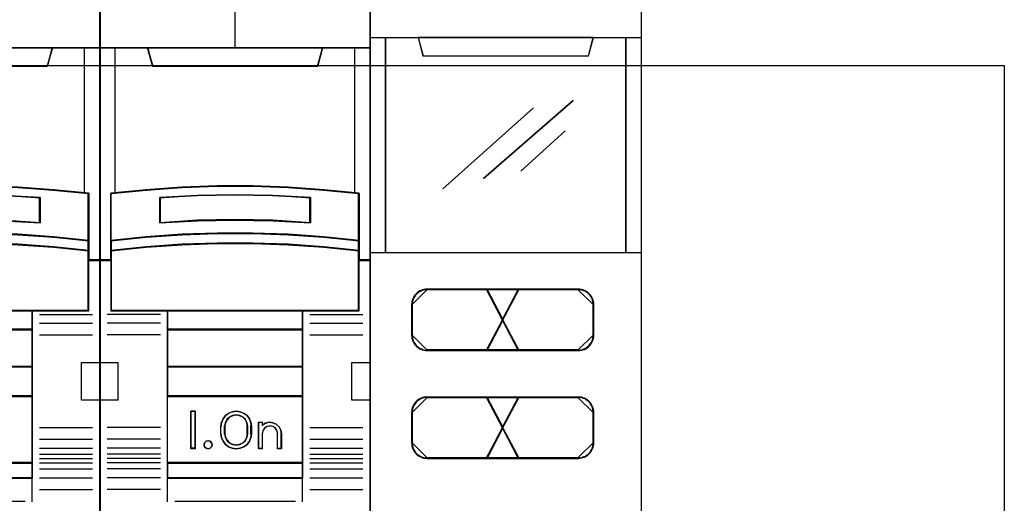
# Model space of a CAD drawing. Header units: millimetres. Extents: x 203 to 3426, y 719 to 2381.
# Tile 86 of 185: x 2552.93 to 2559.7, y 1114.57 to 1117.9. Entities that reach past the tile are written whole.
import ezdxf

# ---------------------------------------------------------------- set-up
doc = ezdxf.new("R2010")
doc.units = ezdxf.units.MM
doc.layers.add('45', color=7, linetype='Continuous')
doc.layers.add('E_Legrand_obudowy', color=7, linetype='Continuous')

# ---------------------------------------------------------------- blocks, each defined once
blk = doc.blocks.new('XL3 160 wnękowa 6x24M')
at = {"layer": 'E_Legrand_obudowy'}
blk.add_lwpolyline([(-215.641, -325.091), (215.545, -325.091), (215.545, -370.033), (-215.641, -370.033), (-215.641, -325.091)], dxfattribs=at)
blk = doc.blocks.new('S301 TX3')
at = {"layer": '45', "color": 7}
for points in [[(17.986, 40.875), (0, 40.875), (0, -40.875), (17.986, -40.875), (17.986, 40.875)], [(7.813, 12.971), (10.173, 12.971), (12.533, 12.883), (14.887, 12.718), (17.241, 12.488), (17.241, 9.351), (17.241, 8.681), (17.241, 8.049), (17.986, 8.049), (17.986, 22.167), (16.985, 22.167), (14.809, 22.167), (14.492, 20.986), (3.495, 20.986), (3.178, 22.167), (1.002, 22.167), (0, 22.167), (0, 8.049), (0.746, 8.049), (0.746, 8.681), (0.746, 9.351), (0.746, 12.488), (3.089, 12.718), (5.454, 12.883), (7.813, 12.971)], [(3.487, 20.951), (14.498, 20.951), (14.815, 22.167), (8.987, 22.167), (3.169, 22.167), (3.487, 20.951)], [(12.532, 9.752), (14.887, 9.591), (17.241, 9.348), (17.241, 12.508), (14.887, 12.741), (12.532, 12.907), (10.172, 12.995), (7.812, 12.995), (5.452, 12.907), (3.087, 12.741), (0.744, 12.508), (0.744, 9.348), (3.087, 9.591), (5.452, 9.752), (7.812, 9.835), (10.172, 9.835), (12.532, 9.752)], [(13.998, 12.22), (13.998, 10.547), (11.495, 10.687), (8.987, 10.732), (6.489, 10.687), (3.986, 10.547), (3.986, 12.22), (6.489, 12.365), (8.987, 12.41), (11.495, 12.365), (13.998, 12.22)], [(11.495, 10.687), (13.998, 10.547), (13.998, 12.22), (11.495, 12.365), (8.987, 12.41), (6.489, 12.365), (3.986, 12.22), (3.986, 10.547), (6.489, 10.687), (8.987, 10.732), (11.495, 10.687)], [(14.887, 9.618), (12.532, 9.782), (10.172, 9.867), (7.812, 9.867), (5.452, 9.782), (3.087, 9.618), (0.744, 9.368), (0.744, 8.678), (3.087, 8.927), (5.452, 9.091), (7.812, 9.176), (10.172, 9.176), (12.532, 9.091), (14.887, 8.927), (17.241, 8.678), (17.241, 9.368), (14.887, 9.618)], [(12.532, 9.116), (10.172, 9.199), (7.812, 9.199), (5.452, 9.116), (3.087, 8.956), (0.744, 8.712), (0.744, 8.077), (0.744, 4.686), (4.495, 4.686), (13.49, 4.686), (17.241, 4.686), (17.241, 8.077), (17.241, 8.712), (14.887, 8.956), (12.532, 9.116)], [(4.486, 3.43), (13.498, 3.43), (13.498, 4.723), (4.486, 4.723), (4.486, 3.43)], [(13.498, 3.468), (4.486, 3.468), (4.486, 0.964), (13.498, 0.964), (13.498, 3.468)], [(13.498, 1.004), (4.486, 1.004), (4.486, -1.002), (13.498, -1.002), (13.498, 1.004)], [(4.486, -5.434), (13.498, -5.434), (13.498, -0.964), (4.486, -0.964), (4.486, -5.434)], [(6.346, -1.977), (6.346, -4.481), (6.052, -4.481), (6.052, -1.977), (6.346, -1.977)], [(10.049, -2.723), (10.089, -2.973), (10.089, -3.485), (10.049, -3.735), (9.942, -3.98), (9.789, -4.191), (9.58, -4.342), (9.331, -4.442), (9.07, -4.481), (8.804, -4.442), (8.556, -4.342), (8.352, -4.191), (8.193, -3.98), (8.086, -3.735), (8.046, -3.485), (8.046, -2.973), (8.086, -2.723), (8.193, -2.478), (8.352, -2.267), (8.556, -2.116), (8.804, -2.016), (9.07, -1.977), (9.331, -2.016), (9.58, -2.116), (9.789, -2.267), (9.942, -2.478), (10.049, -2.723)], [(9.834, -3.486), (9.834, -2.972), (9.794, -2.749), (9.692, -2.536), (9.515, -2.369), (9.304, -2.262), (9.07, -2.223), (8.831, -2.262), (8.62, -2.369), (8.443, -2.536), (8.341, -2.749), (8.301, -2.972), (8.301, -3.486), (8.341, -3.71), (8.443, -3.922), (8.62, -4.09), (8.831, -4.196), (9.07, -4.229), (9.304, -4.196), (9.515, -4.09), (9.692, -3.922), (9.794, -3.71), (9.834, -3.486)], [(11.012, -2.773), (11.263, -2.717), (11.502, -2.74), (11.736, -2.84), (11.918, -3.014), (12.043, -3.232), (12.083, -3.479), (12.083, -4.481), (11.821, -4.481), (11.821, -3.479), (11.781, -3.277), (11.679, -3.115), (11.513, -3.003), (11.308, -2.964), (11.115, -3.003), (10.955, -3.115), (10.836, -3.277), (10.802, -3.479), (10.802, -4.481), (10.551, -4.481), (10.551, -2.717), (10.802, -2.717), (10.802, -2.908), (11.012, -2.773)], [(7.432, -4.079), (7.468, -4.209), (7.432, -4.339), (7.336, -4.439), (7.205, -4.481), (7.062, -4.439), (6.972, -4.339), (6.93, -4.209), (6.972, -4.079), (7.062, -3.979), (7.205, -3.949), (7.336, -3.979), (7.432, -4.079)], [(13.498, -5.395), (4.486, -5.395), (4.486, -6.42), (13.498, -6.42), (13.498, -5.395)]]:
    blk.add_lwpolyline(points, close=True, dxfattribs=at)
at = {"layer": '45', "color": 139}
for points in [[(17.986, 40.875), (0, 40.875), (0, -40.875), (17.986, -40.875), (17.986, 40.875)], [(12.525, 9.098), (10.17, 9.181), (7.815, 9.181), (5.46, 9.098), (3.1, 8.94), (0.761, 8.698), (0.761, 8.068), (0.761, 4.703), (4.505, 4.703), (13.48, 4.703), (17.223, 4.703), (17.223, 8.068), (17.223, 8.698), (14.874, 8.94), (12.525, 9.098)], [(7.468, -4.209), (7.432, -4.079), (7.336, -3.979), (7.205, -3.949), (7.062, -3.979), (6.972, -4.079), (6.93, -4.209), (6.972, -4.339), (7.062, -4.439), (7.205, -4.481), (7.336, -4.439), (7.432, -4.339), (7.468, -4.209)]]:
    blk.add_lwpolyline(points, close=True, dxfattribs=at)
at = {"layer": '45', "color": 59}
for points in [[(17.967, 40.857), (0.018, 40.857), (0.018, -40.855), (17.967, -40.855), (17.967, 40.857)], [(7.815, 12.977), (10.17, 12.977), (12.524, 12.889), (14.873, 12.725), (17.223, 12.494), (17.223, 9.366), (17.223, 8.697), (17.223, 8.067), (17.967, 8.067), (17.967, 22.149), (16.967, 22.149), (14.796, 22.149), (14.479, 20.971), (3.505, 20.971), (3.189, 22.149), (1.018, 22.149), (0.018, 22.149), (0.018, 8.067), (0.762, 8.067), (0.762, 8.697), (0.762, 9.366), (0.762, 12.494), (3.1, 12.725), (5.46, 12.889), (7.815, 12.977)], [(3.487, 20.951), (14.498, 20.951), (14.815, 22.167), (8.987, 22.167), (3.169, 22.167), (3.487, 20.951)], [(12.532, 9.752), (14.887, 9.591), (17.241, 9.348), (17.241, 12.508), (14.887, 12.741), (12.532, 12.907), (10.172, 12.995), (7.812, 12.995), (5.452, 12.907), (3.087, 12.741), (0.744, 12.508), (0.744, 9.348), (3.087, 9.591), (5.452, 9.752), (7.812, 9.835), (10.172, 9.835), (12.532, 9.752)], [(13.998, 12.22), (13.998, 10.547), (11.495, 10.687), (8.987, 10.732), (6.489, 10.687), (3.986, 10.547), (3.986, 12.22), (6.489, 12.365), (8.987, 12.41), (11.495, 12.365), (13.998, 12.22)], [(11.495, 10.687), (13.998, 10.547), (13.998, 12.22), (11.495, 12.365), (8.987, 12.41), (6.489, 12.365), (3.986, 12.22), (3.986, 10.547), (6.489, 10.687), (8.987, 10.732), (11.495, 10.687)], [(11.486, 10.702), (13.98, 10.565), (13.98, 12.205), (11.486, 12.348), (8.987, 12.392), (6.498, 12.348), (4.004, 12.205), (4.004, 10.565), (6.498, 10.702), (8.987, 10.746), (11.486, 10.702)], [(14.887, 9.618), (12.532, 9.782), (10.172, 9.867), (7.812, 9.867), (5.452, 9.782), (3.087, 9.618), (0.744, 9.368), (0.744, 8.678), (3.087, 8.927), (5.452, 9.091), (7.812, 9.176), (10.172, 9.176), (12.532, 9.091), (14.887, 8.927), (17.241, 8.678), (17.241, 9.368), (14.887, 9.618)], [(14.874, 9.608), (12.525, 9.766), (10.17, 9.849), (7.815, 9.849), (5.46, 9.766), (3.1, 9.608), (0.761, 9.366), (0.761, 8.698), (3.1, 8.939), (5.46, 9.098), (7.815, 9.18), (10.17, 9.18), (12.525, 9.098), (14.874, 8.939), (17.223, 8.698), (17.223, 9.366), (14.874, 9.608)], [(12.532, 9.116), (10.172, 9.199), (7.812, 9.199), (5.452, 9.116), (3.087, 8.956), (0.744, 8.712), (0.744, 8.077), (0.744, 4.686), (4.495, 4.686), (13.49, 4.686), (17.241, 4.686), (17.241, 8.077), (17.241, 8.712), (14.887, 8.956), (12.532, 9.116)], [(4.486, 3.43), (13.498, 3.43), (13.498, 4.723), (4.486, 4.723), (4.486, 3.43)], [(4.504, 3.448), (13.48, 3.448), (13.48, 4.705), (4.504, 4.705), (4.504, 3.448)], [(13.498, 3.468), (4.486, 3.468), (4.486, 0.964), (13.498, 0.964), (13.498, 3.468)], [(13.48, 3.45), (4.504, 3.45), (4.504, 0.982), (13.48, 0.982), (13.48, 3.45)], [(13.498, 1.004), (4.486, 1.004), (4.486, -1.002), (13.498, -1.002), (13.498, 1.004)], [(13.48, 0.984), (4.504, 0.984), (4.504, -0.984), (13.48, -0.984), (13.48, 0.984)], [(4.486, -5.434), (13.498, -5.434), (13.498, -0.964), (4.486, -0.964), (4.486, -5.434)], [(6.346, -1.977), (6.346, -4.481), (6.052, -4.481), (6.052, -1.977), (6.346, -1.977)], [(10.049, -2.723), (10.089, -2.973), (10.089, -3.485), (10.049, -3.735), (9.942, -3.98), (9.789, -4.191), (9.58, -4.342), (9.331, -4.442), (9.07, -4.481), (8.804, -4.442), (8.556, -4.342), (8.352, -4.191), (8.193, -3.98), (8.086, -3.735), (8.046, -3.485), (8.046, -2.973), (8.086, -2.723), (8.193, -2.478), (8.352, -2.267), (8.556, -2.116), (8.804, -2.016), (9.07, -1.977), (9.331, -2.016), (9.58, -2.116), (9.789, -2.267), (9.942, -2.478), (10.049, -2.723)], [(9.834, -3.486), (9.834, -2.972), (9.794, -2.749), (9.692, -2.536), (9.515, -2.369), (9.304, -2.262), (9.07, -2.223), (8.831, -2.262), (8.62, -2.369), (8.443, -2.536), (8.341, -2.749), (8.301, -2.972), (8.301, -3.486), (8.341, -3.71), (8.443, -3.922), (8.62, -4.09), (8.831, -4.196), (9.07, -4.229), (9.304, -4.196), (9.515, -4.09), (9.692, -3.922), (9.794, -3.71), (9.834, -3.486)], [(9.815, -3.48), (9.815, -2.976), (9.776, -2.757), (9.676, -2.548), (9.504, -2.384), (9.298, -2.28), (9.07, -2.241), (8.837, -2.28), (8.632, -2.384), (8.459, -2.548), (8.359, -2.757), (8.32, -2.976), (8.32, -3.48), (8.359, -3.7), (8.459, -3.908), (8.632, -4.073), (8.837, -4.177), (9.07, -4.21), (9.298, -4.177), (9.504, -4.073), (9.676, -3.908), (9.776, -3.7), (9.815, -3.48)], [(11.012, -2.773), (11.263, -2.717), (11.502, -2.74), (11.736, -2.84), (11.918, -3.014), (12.043, -3.232), (12.083, -3.479), (12.083, -4.481), (11.821, -4.481), (11.821, -3.479), (11.781, -3.277), (11.679, -3.115), (11.513, -3.003), (11.308, -2.964), (11.115, -3.003), (10.955, -3.115), (10.836, -3.277), (10.802, -3.479), (10.802, -4.481), (10.551, -4.481), (10.551, -2.717), (10.802, -2.717), (10.802, -2.908), (11.012, -2.773)], [(7.432, -4.079), (7.468, -4.209), (7.432, -4.339), (7.336, -4.439), (7.205, -4.481), (7.062, -4.439), (6.972, -4.339), (6.93, -4.209), (6.972, -4.079), (7.062, -3.979), (7.205, -3.949), (7.336, -3.979), (7.432, -4.079)], [(13.498, -5.395), (4.486, -5.395), (4.486, -6.42), (13.498, -6.42), (13.498, -5.395)], [(13.48, -5.415), (4.504, -5.415), (4.504, -6.402), (13.48, -6.402), (13.48, -5.415)]]:
    blk.add_lwpolyline(points, close=True, dxfattribs=at)
at = {"layer": '45', "color": 139}
for points in [[(8.967, 29.354), (8.967, 22.129)], [(0, 22.167), (17.986, 22.167)], [(3.169, 22.167), (3.526, 20.951)], [(14.815, 22.167), (14.46, 20.951)], [(3.487, 20.989), (14.498, 20.989)], [(17.241, 12.476), (14.887, 12.724), (12.532, 12.901), (10.172, 12.995), (7.812, 12.995), (5.452, 12.901), (3.087, 12.724), (0.744, 12.476)], [(0.744, 12.514), (0.744, 4.686)], [(17.203, 4.686), (17.203, 12.514)], [(13.998, 12.185), (11.495, 12.357), (8.987, 12.41), (6.489, 12.357), (3.986, 12.185)], [(3.986, 10.547), (3.986, 12.223)], [(13.961, 10.547), (13.961, 12.223)], [(13.998, 10.547), (11.495, 10.713), (8.987, 10.766), (6.489, 10.713), (3.986, 10.547)], [(17.241, 9.348), (14.887, 9.607), (12.532, 9.778), (10.172, 9.867), (7.812, 9.867), (5.452, 9.778), (3.087, 9.607), (0.744, 9.348)], [(17.241, 8.678), (14.887, 8.938), (12.532, 9.11), (10.172, 9.199), (7.812, 9.199), (5.452, 9.11), (3.087, 8.938), (0.744, 8.678)], [(0.783, 8.087), (0, 8.087)], [(17.986, 8.087), (17.203, 8.087)], [(17.241, 4.723), (0.744, 4.723)], [(4.486, 4.723), (4.486, -6.42)], [(4.486, 4.723), (13.498, 4.723)], [(13.461, 4.723), (13.461, -6.42)], [(4.026, 4.459), (0.5, 4.459)], [(13.961, 4.459), (17.487, 4.459)], [(4.026, 3.874), (0.5, 3.874)], [(4.486, 3.468), (13.498, 3.468)], [(13.961, 3.874), (17.487, 3.874)], [(4.026, 3.091), (0.5, 3.091)], [(13.961, 3.091), (17.487, 3.091)], [(0, 1.25), (1.233, 1.25)], [(1.193, 1.25), (1.193, -1.254)], [(4.486, 1.004), (13.498, 1.004)], [(16.754, -1.254), (16.754, 1.25)], [(16.754, 1.25), (17.986, 1.25)], [(0, -1.216), (1.233, -1.216)], [(4.486, -0.964), (13.498, -0.964)], [(16.754, -1.216), (17.986, -1.216)], [(6.346, -1.977), (6.052, -1.977)], [(6.052, -1.977), (6.052, -4.481)], [(6.308, -1.977), (6.308, -4.481)], [(10.089, -2.996), (10.049, -2.74), (9.942, -2.489), (9.789, -2.273), (9.58, -2.12), (9.331, -2.017), (9.07, -1.977), (8.804, -2.017), (8.556, -2.12), (8.352, -2.273), (8.193, -2.489), (8.086, -2.74), (8.046, -2.996)], [(9.834, -2.996), (9.794, -2.765), (9.692, -2.546), (9.515, -2.373), (9.304, -2.264), (9.07, -2.223), (8.831, -2.264), (8.62, -2.373), (8.443, -2.546), (8.341, -2.765), (8.301, -2.996)], [(4.026, -3.051), (0.5, -3.051)], [(8.046, -3.5), (8.046, -2.958)], [(8.301, -3.5), (8.301, -2.958)], [(9.795, -3.5), (9.795, -2.958)], [(10.051, -3.5), (10.051, -2.958)], [(10.551, -2.717), (10.834, -2.717)], [(10.551, -2.717), (10.551, -4.481)], [(10.795, -2.717), (10.795, -2.942)], [(12.083, -3.5), (12.043, -3.247), (11.917, -3.022), (11.734, -2.844), (11.499, -2.74), (11.258, -2.717), (11.007, -2.775), (10.795, -2.913)], [(11.827, -3.5), (11.786, -3.288), (11.683, -3.117), (11.515, -2.999), (11.308, -2.958), (11.112, -2.999), (10.95, -3.117), (10.829, -3.288), (10.795, -3.5)], [(13.961, -3.051), (17.487, -3.051)], [(4.026, -3.84), (0.5, -3.84)], [(8.046, -3.462), (8.086, -3.718), (8.193, -3.969), (8.352, -4.185), (8.556, -4.339), (8.804, -4.441), (9.07, -4.481), (9.331, -4.441), (9.58, -4.339), (9.789, -4.185), (9.942, -3.969), (10.049, -3.718), (10.089, -3.462)], [(8.301, -3.462), (8.341, -3.693), (8.443, -3.912), (8.62, -4.085), (8.831, -4.195), (9.07, -4.229), (9.304, -4.195), (9.515, -4.085), (9.692, -3.912), (9.794, -3.693), (9.834, -3.462)], [(10.795, -3.462), (10.795, -4.481)], [(11.789, -3.462), (11.789, -4.481)], [(12.044, -3.462), (12.044, -4.481)], [(13.961, -3.84), (17.487, -3.84)], [(4.026, -4.427), (0.5, -4.427)], [(6.346, -4.443), (6.052, -4.443)], [(10.551, -4.443), (10.834, -4.443)], [(11.789, -4.443), (12.083, -4.443)], [(13.961, -4.427), (17.487, -4.427)], [(4.026, -4.826), (0.5, -4.826)], [(4.026, -5.122), (0.5, -5.122)], [(13.961, -4.826), (17.487, -4.826)], [(13.961, -5.122), (17.487, -5.122)], [(4.026, -5.407), (0.5, -5.407)], [(4.026, -5.806), (0.5, -5.806)], [(4.486, -5.395), (13.498, -5.395)], [(13.961, -5.407), (17.487, -5.407)], [(13.961, -5.806), (17.487, -5.806)], [(4.026, -6.399), (0.5, -6.399)], [(4.486, -6.383), (13.498, -6.383)], [(4.486, -6.383), (4.486, -8.003)], [(13.461, -6.383), (13.461, -8.003)], [(13.961, -6.399), (17.487, -6.399)], [(4.026, -7.182), (0.5, -7.182)], [(13.961, -7.182), (17.487, -7.182)], [(4.981, -7.965), (13.004, -7.965)]]:
    blk.add_lwpolyline(points, dxfattribs=at)
at = {"layer": '45', "color": 140}
for points in [[(7.813, 12.971), (10.173, 12.971), (12.533, 12.883), (14.887, 12.718), (17.241, 12.488), (17.241, 9.351), (17.241, 8.681), (17.241, 8.049), (17.986, 8.049), (17.986, 22.167), (16.985, 22.167), (14.809, 22.167), (14.492, 20.986), (3.495, 20.986), (3.178, 22.167), (1.002, 22.167), (0, 22.167), (0, 8.049), (0.746, 8.049), (0.746, 8.681), (0.746, 9.351), (0.746, 12.488), (3.089, 12.718), (5.454, 12.883), (7.813, 12.971)], [(3.506, 20.969), (14.481, 20.969), (14.797, 22.149), (8.988, 22.149), (3.189, 22.149), (3.506, 20.969)]]:
    blk.add_lwpolyline(points, close=True, dxfattribs=at)
for points in [[(1, 22.167), (1, 12.503)], [(16.947, 12.503), (16.947, 22.167)]]:
    blk.add_lwpolyline(points, dxfattribs=at)
blk = doc.blocks.new('L435')
at = {"layer": '45', "color": 7}
for points in [[(0, 41.502), (18.01, 41.502), (18.01, 41.502), (18.01, -41.502), (18.01, -41.502), (0, -41.502), (0, -41.502), (0, 41.502), (0, 41.502)], [(0.004, 41.498), (18.006, 41.498), (18.006, -41.496), (0.004, -41.496), (0.004, 41.498)], [(0, 22.499), (18.01, 22.499), (18.01, 8.193), (0, 8.193), (0, 22.499)], [(0.004, 22.493), (18.006, 22.493), (18.006, 8.198), (0.004, 8.198), (0.004, 22.493)], [(3.182, 22.499), (3.503, 21.29), (3.503, 21.29), (14.506, 21.29), (14.506, 21.29), (14.828, 22.499), (3.182, 22.499)], [(3.186, 22.493), (3.507, 21.295), (14.503, 21.295), (14.824, 22.493), (3.186, 22.493)]]:
    blk.add_lwpolyline(points, close=True, dxfattribs=at)
at = {"layer": '45', "color": 4}
for points in [[(1.003, 22.499), (1.003, 8.193), (1.003, 22.499)], [(16.996, 8.193), (16.996, 22.499), (16.996, 8.193)]]:
    blk.add_lwpolyline(points, close=True, dxfattribs=at)
at = {"layer": '45', "color": 253}
for points in [[(4.825, 12.445), (10.838, 17.821), (4.825, 12.445)], [(7.521, 13.129), (13.482, 18.306), (7.521, 13.129)], [(10.015, 13.619), (12.945, 16.307), (10.015, 13.619)]]:
    blk.add_lwpolyline(points, close=True, dxfattribs=at)
at = {"layer": '45', "color": 1}
for points in [[(3.761, 1.692), (7.761, 1.692), (8.829, 3.729), (7.761, 5.771), (3.761, 5.771), (3.661, 5.766), (3.561, 5.754), (3.466, 5.73), (3.372, 5.694), (3.283, 5.653), (3.201, 5.599), (3.118, 5.54), (3.042, 5.475), (2.983, 5.397), (2.924, 5.32), (2.865, 5.231), (2.823, 5.142), (2.788, 5.047), (2.764, 4.952), (2.753, 4.851), (2.747, 4.75), (2.747, 2.713), (2.753, 2.612), (2.764, 2.512), (2.788, 2.417), (2.823, 2.322), (2.865, 2.232), (2.924, 2.143), (2.983, 2.066), (3.042, 1.989), (3.118, 1.924), (3.201, 1.864), (3.283, 1.811), (3.372, 1.769), (3.466, 1.734), (3.561, 1.71), (3.661, 1.698), (3.761, 1.692)], [(3.791, 5.748), (3.69, 5.742), (3.589, 5.73), (3.494, 5.707), (3.399, 5.671), (3.31, 5.629), (3.227, 5.576), (3.144, 5.516), (3.067, 5.451), (3.007, 5.374), (2.948, 5.297), (2.889, 5.207), (2.847, 5.118), (2.811, 5.023), (2.788, 4.928), (2.776, 4.827), (2.77, 4.726), (3.791, 5.748)], [(3.782, 1.724), (7.742, 1.724), (8.799, 3.729), (7.742, 5.739), (3.782, 5.739), (3.682, 5.733), (3.583, 5.722), (3.49, 5.698), (3.396, 5.663), (3.309, 5.622), (3.227, 5.57), (3.145, 5.511), (3.069, 5.447), (3.011, 5.371), (2.952, 5.295), (2.894, 5.207), (2.853, 5.12), (2.818, 5.026), (2.795, 4.933), (2.783, 4.833), (2.777, 4.734), (2.777, 2.73), (2.783, 2.63), (2.795, 2.531), (2.818, 2.437), (2.853, 2.344), (2.894, 2.256), (2.952, 2.169), (3.011, 2.093), (3.069, 2.017), (3.145, 1.952), (3.227, 1.894), (3.309, 1.841), (3.396, 1.8), (3.49, 1.765), (3.583, 1.742), (3.682, 1.73), (3.782, 1.724)], [(13.821, 5.748), (3.773, 5.748), (13.821, 5.748)], [(7.709, 5.771), (8.798, 3.697), (9.892, 5.771), (7.709, 5.771)], [(7.709, 5.771), (8.798, 3.697), (9.892, 5.771), (7.709, 5.771)], [(7.709, 5.771), (8.798, 3.697), (9.892, 5.771), (7.709, 5.771)], [(8.798, 3.697), (9.892, 5.771), (7.709, 5.771), (8.798, 3.697)], [(7.709, 5.771), (8.798, 3.697), (9.892, 5.771), (7.709, 5.771)], [(7.733, 5.748), (9.868, 1.715), (7.733, 5.748)], [(9.868, 5.748), (7.733, 1.715), (9.868, 5.748)], [(7.74, 5.739), (8.798, 3.727), (9.861, 5.739), (7.74, 5.739)], [(7.74, 5.739), (8.798, 3.727), (9.861, 5.739), (7.74, 5.739)], [(8.765, 3.729), (9.839, 1.692), (13.834, 1.692), (13.934, 1.698), (14.034, 1.71), (14.135, 1.74), (14.229, 1.769), (14.324, 1.817), (14.406, 1.864), (14.483, 1.924), (14.554, 1.989), (14.613, 2.06), (14.672, 2.143), (14.731, 2.227), (14.772, 2.316), (14.807, 2.411), (14.831, 2.506), (14.849, 2.607), (14.855, 2.713), (14.855, 4.75), (14.849, 4.857), (14.831, 4.958), (14.807, 5.053), (14.772, 5.148), (14.731, 5.237), (14.672, 5.32), (14.613, 5.403), (14.554, 5.475), (14.483, 5.54), (14.406, 5.599), (14.324, 5.647), (14.229, 5.694), (14.135, 5.724), (14.034, 5.754), (13.934, 5.766), (13.834, 5.771), (9.839, 5.771), (8.765, 3.729)], [(8.797, 3.729), (9.86, 1.724), (13.814, 1.724), (13.913, 1.73), (14.012, 1.742), (14.112, 1.771), (14.205, 1.8), (14.299, 1.847), (14.38, 1.894), (14.456, 1.952), (14.526, 2.017), (14.585, 2.087), (14.643, 2.169), (14.702, 2.25), (14.742, 2.338), (14.777, 2.432), (14.801, 2.525), (14.818, 2.624), (14.824, 2.73), (14.824, 4.734), (14.818, 4.839), (14.801, 4.939), (14.777, 5.032), (14.742, 5.126), (14.702, 5.213), (14.643, 5.295), (14.585, 5.377), (14.526, 5.447), (14.456, 5.511), (14.38, 5.57), (14.299, 5.616), (14.205, 5.663), (14.112, 5.692), (14.012, 5.722), (13.913, 5.733), (13.814, 5.739), (9.86, 5.739), (8.797, 3.729)], [(14.831, 4.726), (14.825, 4.833), (14.808, 4.934), (14.784, 5.029), (14.748, 5.124), (14.707, 5.213), (14.647, 5.297), (14.588, 5.38), (14.529, 5.451), (14.457, 5.516), (14.38, 5.576), (14.297, 5.623), (14.202, 5.671), (14.107, 5.701), (14.006, 5.73), (13.906, 5.742), (13.805, 5.748), (14.831, 4.726)], [(2.77, 4.742), (2.77, 2.721), (2.77, 4.742)], [(14.813, 2.721), (14.813, 4.742), (14.813, 2.721)], [(9.892, 1.692), (8.798, 3.761), (7.709, 1.692), (9.892, 1.692)], [(9.892, 1.692), (8.798, 3.761), (7.709, 1.692), (9.892, 1.692)], [(8.798, 3.761), (7.709, 1.692), (9.892, 1.692), (8.798, 3.761)], [(9.892, 1.692), (8.798, 3.761), (7.709, 1.692), (9.892, 1.692)], [(8.798, 3.761), (7.709, 1.692), (9.892, 1.692), (8.798, 3.761)], [(9.861, 1.724), (8.798, 3.729), (7.74, 1.724), (9.861, 1.724)], [(9.861, 1.724), (8.798, 3.729), (7.74, 1.724), (9.861, 1.724)], [(8.798, 3.729), (7.74, 1.724), (9.861, 1.724), (8.798, 3.729)], [(9.861, 1.724), (8.798, 3.729), (7.74, 1.724), (9.861, 1.724)], [(8.798, 3.729), (7.74, 1.724), (9.861, 1.724), (8.798, 3.729)], [(2.77, 2.738), (2.776, 2.637), (2.788, 2.536), (2.811, 2.44), (2.847, 2.345), (2.889, 2.256), (2.948, 2.167), (3.007, 2.09), (3.067, 2.013), (3.144, 1.947), (3.227, 1.888), (3.31, 1.834), (3.399, 1.793), (3.494, 1.757), (3.589, 1.733), (3.69, 1.721), (3.791, 1.715), (2.77, 2.738)], [(13.805, 1.715), (13.906, 1.721), (14.006, 1.733), (14.107, 1.763), (14.202, 1.793), (14.297, 1.84), (14.38, 1.888), (14.457, 1.947), (14.529, 2.013), (14.588, 2.084), (14.647, 2.167), (14.707, 2.25), (14.748, 2.339), (14.784, 2.434), (14.808, 2.53), (14.825, 2.631), (14.831, 2.738), (13.805, 1.715)], [(13.821, 1.733), (3.773, 1.733), (13.821, 1.733)], [(7.742, -1.424), (3.782, -1.424), (3.682, -1.43), (3.583, -1.442), (3.49, -1.465), (3.396, -1.5), (3.309, -1.541), (3.227, -1.594), (3.145, -1.652), (3.069, -1.717), (3.011, -1.793), (2.952, -1.869), (2.894, -1.956), (2.853, -2.044), (2.818, -2.138), (2.795, -2.231), (2.783, -2.331), (2.777, -2.43), (2.777, -4.435), (2.783, -4.535), (2.795, -4.634), (2.818, -4.728), (2.853, -4.821), (2.894, -4.909), (2.952, -4.991), (3.011, -5.073), (3.069, -5.149), (3.145, -5.213), (3.227, -5.271), (3.309, -5.324), (3.396, -5.365), (3.49, -5.4), (3.583, -5.423), (3.682, -5.435), (3.782, -5.441), (7.742, -5.441), (8.799, -3.43), (7.742, -1.424)], [(7.74, -1.424), (8.798, -3.431), (9.861, -1.424), (7.74, -1.424)]]:
    blk.add_lwpolyline(points, close=True, dxfattribs=at)
at = {"layer": '45', "color": 2}
for points in [[(7.74, 5.739), (8.798, 3.727), (9.861, 5.739), (7.74, 5.739)], [(7.74, 5.739), (8.798, 3.727), (9.861, 5.739), (7.74, 5.739)], [(7.761, -1.394), (3.761, -1.394), (3.661, -1.4), (3.561, -1.412), (3.466, -1.435), (3.372, -1.471), (3.283, -1.513), (3.201, -1.566), (3.118, -1.625), (3.042, -1.691), (2.983, -1.768), (2.924, -1.845), (2.865, -1.934), (2.823, -2.023), (2.788, -2.118), (2.764, -2.213), (2.753, -2.314), (2.747, -2.415), (2.747, -4.451), (2.753, -4.552), (2.764, -4.652), (2.788, -4.747), (2.823, -4.842), (2.865, -4.931), (2.924, -5.014), (2.983, -5.098), (3.042, -5.175), (3.118, -5.24), (3.201, -5.299), (3.283, -5.353), (3.372, -5.394), (3.466, -5.43), (3.561, -5.454), (3.661, -5.466), (3.761, -5.472), (7.761, -5.472), (8.829, -3.43), (7.761, -1.394)], [(3.791, -1.417), (3.69, -1.423), (3.589, -1.435), (3.494, -1.459), (3.399, -1.495), (3.31, -1.536), (3.227, -1.59), (3.144, -1.649), (3.067, -1.714), (3.007, -1.792), (2.948, -1.869), (2.889, -1.958), (2.847, -2.047), (2.811, -2.142), (2.788, -2.237), (2.776, -2.338), (2.77, -2.439), (3.791, -1.417)], [(13.821, -1.417), (3.773, -1.417), (13.821, -1.417)], [(7.709, -1.394), (8.798, -3.461), (9.892, -1.394), (7.709, -1.394)], [(7.709, -1.394), (8.798, -3.461), (9.892, -1.394), (7.709, -1.394)], [(7.709, -1.394), (8.798, -3.461), (9.892, -1.394), (7.709, -1.394)], [(7.709, -1.394), (8.798, -3.461), (9.892, -1.394), (7.709, -1.394)], [(7.733, -1.417), (9.868, -5.448), (7.733, -1.417)], [(9.868, -1.417), (7.733, -5.448), (9.868, -1.417)], [(7.74, -1.424), (8.798, -3.431), (9.861, -1.424), (7.74, -1.424)], [(9.839, -1.394), (8.765, -3.43), (9.839, -5.472), (13.834, -5.472), (13.934, -5.466), (14.034, -5.448), (14.135, -5.424), (14.229, -5.388), (14.324, -5.347), (14.406, -5.299), (14.483, -5.24), (14.554, -5.175), (14.613, -5.098), (14.672, -5.02), (14.731, -4.937), (14.772, -4.848), (14.807, -4.753), (14.831, -4.658), (14.849, -4.557), (14.855, -4.451), (14.855, -2.415), (14.849, -2.308), (14.831, -2.207), (14.807, -2.112), (14.772, -2.017), (14.731, -1.928), (14.672, -1.845), (14.613, -1.762), (14.554, -1.691), (14.483, -1.625), (14.406, -1.566), (14.324, -1.519), (14.229, -1.471), (14.135, -1.441), (14.034, -1.412), (13.934, -1.4), (13.834, -1.394), (9.839, -1.394)], [(9.86, -1.424), (8.797, -3.43), (9.86, -5.441), (13.814, -5.441), (13.913, -5.435), (14.012, -5.418), (14.112, -5.394), (14.205, -5.359), (14.299, -5.318), (14.38, -5.271), (14.456, -5.213), (14.526, -5.149), (14.585, -5.073), (14.643, -4.997), (14.702, -4.915), (14.742, -4.827), (14.777, -4.734), (14.801, -4.64), (14.818, -4.541), (14.824, -4.435), (14.824, -2.43), (14.818, -2.325), (14.801, -2.225), (14.777, -2.132), (14.742, -2.038), (14.702, -1.951), (14.643, -1.869), (14.585, -1.787), (14.526, -1.717), (14.456, -1.652), (14.38, -1.594), (14.299, -1.547), (14.205, -1.5), (14.112, -1.471), (14.012, -1.442), (13.913, -1.43), (13.814, -1.424), (9.86, -1.424)], [(14.831, -2.439), (14.825, -2.332), (14.808, -2.231), (14.784, -2.136), (14.748, -2.041), (14.707, -1.952), (14.647, -1.869), (14.588, -1.786), (14.529, -1.714), (14.457, -1.649), (14.38, -1.59), (14.297, -1.542), (14.202, -1.495), (14.107, -1.465), (14.006, -1.435), (13.906, -1.423), (13.805, -1.417), (14.831, -2.439)], [(2.77, -2.421), (2.77, -4.444), (2.77, -2.421)], [(14.813, -4.444), (14.813, -2.421), (14.813, -4.444)], [(9.892, -5.472), (8.798, -3.399), (7.709, -5.472), (9.892, -5.472)], [(9.892, -5.472), (8.798, -3.399), (7.709, -5.472), (9.892, -5.472)], [(8.798, -3.399), (7.709, -5.472), (9.892, -5.472), (8.798, -3.399)], [(8.798, -3.399), (7.709, -5.472), (9.892, -5.472), (8.798, -3.399)], [(9.861, -5.441), (8.798, -3.429), (7.74, -5.441), (9.861, -5.441)], [(9.861, -5.441), (8.798, -3.429), (7.74, -5.441), (9.861, -5.441)], [(8.798, -3.429), (7.74, -5.441), (9.861, -5.441), (8.798, -3.429)], [(8.798, -3.429), (7.74, -5.441), (9.861, -5.441), (8.798, -3.429)], [(2.77, -4.426), (2.776, -4.527), (2.788, -4.628), (2.811, -4.723), (2.847, -4.818), (2.889, -4.907), (2.948, -4.991), (3.007, -5.074), (3.067, -5.151), (3.144, -5.216), (3.227, -5.276), (3.31, -5.329), (3.399, -5.371), (3.494, -5.407), (3.589, -5.43), (3.69, -5.442), (3.791, -5.448), (2.77, -4.426)], [(13.805, -5.448), (13.906, -5.442), (14.006, -5.424), (14.107, -5.401), (14.202, -5.365), (14.297, -5.323), (14.38, -5.276), (14.457, -5.216), (14.529, -5.151), (14.588, -5.074), (14.647, -4.997), (14.707, -4.913), (14.748, -4.824), (14.784, -4.729), (14.808, -4.634), (14.825, -4.533), (14.831, -4.426), (13.805, -5.448)], [(13.821, -5.432), (3.773, -5.432), (13.821, -5.432)]]:
    blk.add_lwpolyline(points, close=True, dxfattribs=at)
at = {"layer": '45', "color": 3}
for points in [[(8.798, 3.727), (9.861, 5.739), (7.74, 5.739), (8.798, 3.727)], [(7.74, -1.424), (8.798, -3.431), (9.861, -1.424), (7.74, -1.424)], [(7.74, -1.424), (8.798, -3.431), (9.861, -1.424), (7.74, -1.424)]]:
    blk.add_lwpolyline(points, close=True, dxfattribs=at)
blk = doc.blocks.new('G$CCC6CD2FA')
at = {"linetype": 'Continuous', "xscale": 0.103478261, "yscale": 0.103478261, "zscale": 0.103478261}
blk.add_blockref('L435', (-94.9923, 43.7581), dxfattribs=at)
at = {"xscale": 0.103478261, "yscale": 0.103478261, "zscale": 0.103478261}
for p in [(-98.7123, 43.7208), (-96.8531, 43.7208)]:
    blk.add_blockref('S301 TX3', p, dxfattribs=at)
at = {"layer": 'E_Legrand_obudowy', "color": 67, "true_color": 0x727430, "xscale": 0.1, "yscale": 0.1, "zscale": 0.1}
blk.add_blockref('XL3 160 wnękowa 6x24M', (-112.1857, 78.4038), dxfattribs=at)

msp = doc.modelspace()

# ---------------------------------------------------------------- block references
msp.add_blockref('G$CCC6CD2FA', (2650.3343, 1071.6878))

doc.saveas('drawing.dxf')
